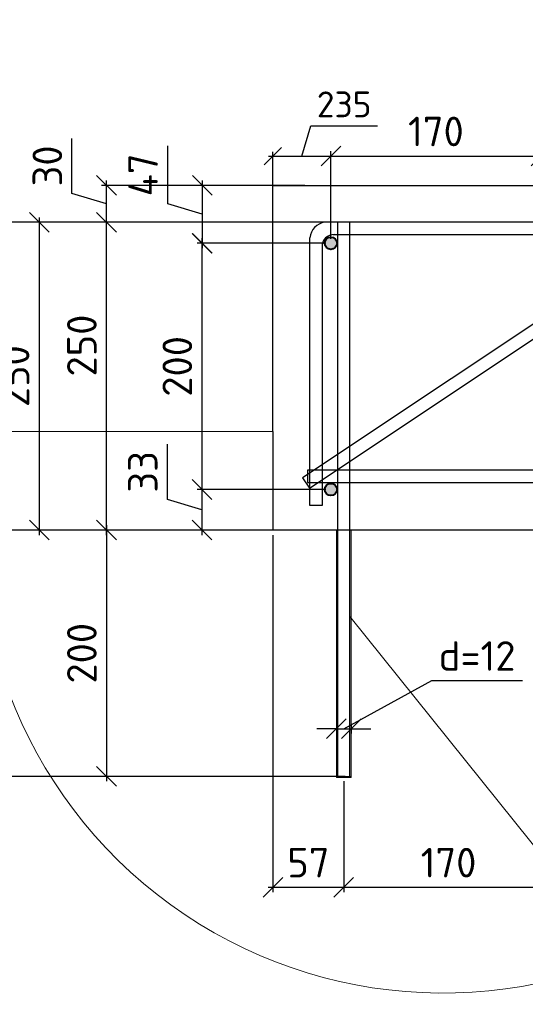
# Model space of a CAD drawing. Header units: millimetres. Extents: x 125896 to 2572636, y -120305 to 130347.
# Tile 33 of 256: x 323814 to 327917, y -110250 to -102253. Entities that reach past the tile are written whole.
import ezdxf

# ---------------------------------------------------------------- set-up
doc = ezdxf.new("R2010")
doc.units = ezdxf.units.MM
doc.linetypes.add('CENTER', pattern=[2, 1.25, -0.25, 0.25, -0.25])
for name, color, linetype, lineweight in [('Арматура', 152, 'Continuous', 40), ('ОСИ', 7, 'CENTER', 15), ('Столовая Двери и окна', 7, 'Continuous', 15)]:
    doc.layers.add(name, color=color, linetype=linetype, lineweight=lineweight)
doc.layers.add('ФВ-2', color=7, linetype='Continuous')
doc.styles.get("Standard").update_dxf_attribs({"font": 'isocpeur.ttf'})
doc.styles.add('ГОСТ', font='isocpeur.ttf')
doc.dimstyles.new('Осевые', dxfattribs={"dimscale": 0.7, "dimtxt": 450, "dimasz": 400, "dimexe": 100, "dimexo": 100, "dimgap": 100, "dimtad": 1, "dimdec": 0, "dimzin": 0, "dimdsep": 46, "dimtxsty": 'Standard', "dimblk": 'OBLIQUE', "dimcen": 9, "dimdle": 100, "dimazin": 0, "dimtm": 1e-09, "dimtfac": 1, "dimtdec": 0, "dimtofl": 0, "dimtmove": 0, "dimatfit": 3, "dimfxl": 1, "dimtolj": 1, "dimtzin": 0, "dimarcsym": 0})

# ---------------------------------------------------------------- blocks, each defined once
blk = doc.blocks.new('_OBLIQUE')
at = {"color": 0, "linetype": 'ByBlock'}
blk.add_line((-0.5, -0.5), (0.5, 0.5), dxfattribs=at)
blk = doc.blocks.new('*D908')
at = {"layer": 'Defpoints', "color": 0, "linetype": 'ByBlock', "lineweight": 20, "ltscale": 13, "transparency": 16777216}
for p in [(324517.9, -103898.3), (326493.8, -103898.3), (326168.8, -106398.3)]:
    blk.add_point(p, dxfattribs=at)
at = {"layer": 'ОСИ', "color": 0, "linetype": 'ByBlock', "lineweight": -2, "ltscale": 13, "transparency": 16777216}
for p, q in [((324517.9, -106438.3), (324517.9, -103858.3)), ((326453.8, -103898.3), (324477.9, -103898.3)), ((326128.8, -106398.3), (324477.9, -106398.3))]:
    blk.add_line(p, q, dxfattribs=at)
at = {"layer": 'ОСИ', "color": 0, "linetype": 'ByBlock', "lineweight": -2, "ltscale": 13, "transparency": 16777216, "xscale": 160, "yscale": 160, "zscale": 160}
for p, rotation in [((324517.9, -103898.3), 90), ((324517.9, -106398.3), 270)]:
    blk.add_blockref('_OBLIQUE', p, dxfattribs=dict(at, rotation=rotation))
at = {"layer": 'ОСИ', "color": 0, "linetype": 'ByBlock', "ltscale": 13, "transparency": 16777216, "insert": (324317.9, -104899.2), "char_height": 240, "attachment_point": 5, "rotation": 90}
blk.add_mtext('\\A1;250', dxfattribs=at)
blk = doc.blocks.new('*D909')
at = {"layer": 'Defpoints', "color": 0, "linetype": 'ByBlock', "lineweight": 20, "ltscale": 13, "transparency": 16777216}
for p in [(324517.9, -103598.3), (326168.8, -103598.3), (326288.9, -103898.3)]:
    blk.add_point(p, dxfattribs=at)
at = {"layer": 'ОСИ', "color": 0, "linetype": 'ByBlock', "lineweight": -2, "ltscale": 13, "transparency": 16777216}
for p, q in [((324237.9, -103664.3), (324237.9, -103216.3)), ((324517.9, -103938.3), (324517.9, -103558.3)), ((326128.8, -103598.3), (324477.9, -103598.3)), ((324517.9, -103748.3), (324237.9, -103664.3)), ((326248.9, -103898.3), (324477.9, -103898.3))]:
    blk.add_line(p, q, dxfattribs=at)
at = {"layer": 'ОСИ', "color": 0, "linetype": 'ByBlock', "lineweight": -2, "ltscale": 13, "transparency": 16777216, "xscale": 160, "yscale": 160, "zscale": 160}
for p, rotation in [((324517.9, -103598.3), 90), ((324517.9, -103898.3), 270)]:
    blk.add_blockref('_OBLIQUE', p, dxfattribs=dict(at, rotation=rotation))
at = {"layer": 'ОСИ', "color": 0, "linetype": 'ByBlock', "ltscale": 13, "transparency": 16777216, "insert": (324037.9, -103440.3), "char_height": 240, "attachment_point": 5, "rotation": 90}
blk.add_mtext('\\A1;30', dxfattribs=at)
blk = doc.blocks.new('*D910')
at = {"layer": 'Defpoints', "color": 0, "linetype": 'ByBlock', "lineweight": 20, "ltscale": 13, "transparency": 16777216}
for p in [(326338.8, -103360.4), (325868.8, -103960), (326338.8, -104068.3)]:
    blk.add_point(p, dxfattribs=at)
at = {"layer": 'ОСИ', "color": 0, "linetype": 'ByBlock', "lineweight": -2, "ltscale": 13, "transparency": 16777216}
for p, q in [((326103.8, -103360.4), (326177.3, -103115.4)), ((326177.3, -103115.4), (326716.3, -103115.4)), ((325833.8, -103360.4), (326373.8, -103360.4)), ((325868.8, -103925), (325868.8, -103325.4)), ((326338.8, -104033.3), (326338.8, -103325.4))]:
    blk.add_line(p, q, dxfattribs=at)
at = {"layer": 'ОСИ', "color": 0, "linetype": 'ByBlock', "lineweight": -2, "ltscale": 13, "transparency": 16777216, "xscale": 140, "yscale": 140, "zscale": 140, "rotation": 180}
blk.add_blockref('_OBLIQUE', (325868.8, -103360.4), dxfattribs=at)
at = {"layer": 'ОСИ', "color": 0, "linetype": 'ByBlock', "lineweight": -2, "ltscale": 13, "transparency": 16777216, "xscale": 140, "yscale": 140, "zscale": 140}
blk.add_blockref('_OBLIQUE', (326338.8, -103360.4), dxfattribs=at)
at = {"layer": 'ОСИ', "color": 0, "linetype": 'ByBlock', "ltscale": 13, "transparency": 16777216, "insert": (326446.8, -102940.4), "char_height": 210, "attachment_point": 5}
blk.add_mtext('\\A1;235', dxfattribs=at)
blk = doc.blocks.new('*D878')
at = {"layer": 'Defpoints', "color": 0, "linetype": 'ByBlock', "lineweight": 20, "ltscale": 13, "transparency": 16777216}
for p in [(326168.8, -103598.3, 3600), (325294.6, -104068.3), (326338.8, -104068.3, 3600)]:
    blk.add_point(p, dxfattribs=at)
at = {"layer": 'ОСИ', "color": 0, "linetype": 'ByBlock', "lineweight": -2, "ltscale": 13, "transparency": 16777216}
for p, q in [((325014.6, -103749.3), (325014.6, -103277.3)), ((325294.6, -103558.3), (325294.6, -104108.3)), ((326128.8, -103598.3), (325254.6, -103598.3)), ((325294.6, -103833.3), (325014.6, -103749.3)), ((326298.8, -104068.3), (325254.6, -104068.3))]:
    blk.add_line(p, q, dxfattribs=at)
at = {"layer": 'ОСИ', "color": 0, "linetype": 'ByBlock', "lineweight": -2, "ltscale": 13, "transparency": 16777216, "xscale": 160, "yscale": 160, "zscale": 160}
for p, rotation in [((325294.6, -103598.3), 90), ((325294.6, -104068.3), 270)]:
    blk.add_blockref('_OBLIQUE', p, dxfattribs=dict(at, rotation=rotation))
at = {"layer": 'ОСИ', "color": 0, "linetype": 'ByBlock', "ltscale": 13, "transparency": 16777216, "insert": (324814.6, -103513.3), "char_height": 240, "attachment_point": 5, "rotation": 90}
blk.add_mtext('\\A1;47', dxfattribs=at)
blk = doc.blocks.new('*D911')
at = {"layer": 'Defpoints', "color": 0, "linetype": 'ByBlock', "lineweight": 20, "ltscale": 13, "transparency": 16777216}
for p in [(326338.1, -104068.3), (325292.7, -106068.3), (326338.8, -106068.3, 3600)]:
    blk.add_point(p, dxfattribs=at)
at = {"layer": 'ОСИ', "color": 0, "linetype": 'ByBlock', "lineweight": -2, "ltscale": 13, "transparency": 16777216}
for p, q in [((325292.7, -104028.3), (325292.7, -106108.3)), ((326298.1, -104068.3), (325252.7, -104068.3)), ((326298.8, -106068.3), (325252.7, -106068.3))]:
    blk.add_line(p, q, dxfattribs=at)
at = {"layer": 'ОСИ', "color": 0, "linetype": 'ByBlock', "lineweight": -2, "ltscale": 13, "transparency": 16777216, "xscale": 160, "yscale": 160, "zscale": 160}
for p, rotation in [((325292.7, -104068.3), 90), ((325292.7, -106068.3), 270)]:
    blk.add_blockref('_OBLIQUE', p, dxfattribs=dict(at, rotation=rotation))
at = {"layer": 'ОСИ', "color": 0, "linetype": 'ByBlock', "ltscale": 13, "transparency": 16777216, "insert": (325092.7, -105068.3), "char_height": 240, "attachment_point": 5, "rotation": 90}
blk.add_mtext('\\A1;200', dxfattribs=at)
blk = doc.blocks.new('*D912')
at = {"layer": 'Defpoints', "color": 0, "linetype": 'ByBlock', "lineweight": 20, "ltscale": 13, "transparency": 16777216}
for p in [(326338.1, -106068.3), (325292.7, -106398.3), (326338.1, -106398.3)]:
    blk.add_point(p, dxfattribs=at)
at = {"layer": 'ОСИ', "color": 0, "linetype": 'ByBlock', "lineweight": -2, "ltscale": 13, "transparency": 16777216}
for p, q in [((325012.7, -106149.3), (325012.7, -105701.3)), ((325292.7, -106028.3), (325292.7, -106438.3)), ((326298.1, -106068.3), (325252.7, -106068.3)), ((325292.7, -106233.3), (325012.7, -106149.3)), ((326298.1, -106398.3), (325252.7, -106398.3))]:
    blk.add_line(p, q, dxfattribs=at)
at = {"layer": 'ОСИ', "color": 0, "linetype": 'ByBlock', "lineweight": -2, "ltscale": 13, "transparency": 16777216, "xscale": 160, "yscale": 160, "zscale": 160}
for p, rotation in [((325292.7, -106068.3), 90), ((325292.7, -106398.3), 270)]:
    blk.add_blockref('_OBLIQUE', p, dxfattribs=dict(at, rotation=rotation))
at = {"layer": 'ОСИ', "color": 0, "linetype": 'ByBlock', "ltscale": 13, "transparency": 16777216, "insert": (324812.7, -105925.3), "char_height": 240, "attachment_point": 5, "rotation": 90}
blk.add_mtext('\\A1;33', dxfattribs=at)
blk = doc.blocks.new('*D913')
at = {"layer": 'Defpoints', "color": 0, "linetype": 'ByBlock', "lineweight": 20, "ltscale": 13, "transparency": 16777216}
for p in [(325868.8, -106398.3, 3600), (326443.8, -108398.3, 3600), (326443.8, -109299.2)]:
    blk.add_point(p, dxfattribs=at)
at = {"layer": 'ОСИ', "color": 0, "linetype": 'ByBlock', "lineweight": -2, "ltscale": 13, "transparency": 16777216}
for p, q in [((325868.8, -106438.3), (325868.8, -109339.2)), ((326443.8, -108438.3), (326443.8, -109339.2)), ((325828.8, -109299.2), (326483.8, -109299.2))]:
    blk.add_line(p, q, dxfattribs=at)
at = {"layer": 'ОСИ', "color": 0, "linetype": 'ByBlock', "lineweight": -2, "ltscale": 13, "transparency": 16777216, "xscale": 160, "yscale": 160, "zscale": 160, "rotation": 180}
blk.add_blockref('_OBLIQUE', (325868.8, -109299.2), dxfattribs=at)
at = {"layer": 'ОСИ', "color": 0, "linetype": 'ByBlock', "lineweight": -2, "ltscale": 13, "transparency": 16777216, "xscale": 160, "yscale": 160, "zscale": 160}
blk.add_blockref('_OBLIQUE', (326443.8, -109299.2), dxfattribs=at)
at = {"layer": 'ОСИ', "color": 0, "linetype": 'ByBlock', "ltscale": 13, "transparency": 16777216, "insert": (326156.3, -109099.2), "char_height": 240, "attachment_point": 5}
blk.add_mtext('\\A1;57', dxfattribs=at)
blk = doc.blocks.new('*D914')
at = {"layer": 'Defpoints', "color": 0, "linetype": 'ByBlock', "lineweight": 20, "ltscale": 13, "transparency": 16777216}
for p in [(326443.8, -108398.3, 3600), (328143.8, -108398.3, 3600), (328143.8, -109299.2)]:
    blk.add_point(p, dxfattribs=at)
at = {"layer": 'ОСИ', "color": 0, "linetype": 'ByBlock', "lineweight": -2, "ltscale": 13, "transparency": 16777216}
for p, q in [((326443.8, -108438.3), (326443.8, -109339.2)), ((328143.8, -108438.3), (328143.8, -109339.2)), ((326403.8, -109299.2), (328183.8, -109299.2))]:
    blk.add_line(p, q, dxfattribs=at)
at = {"layer": 'ОСИ', "color": 0, "linetype": 'ByBlock', "lineweight": -2, "ltscale": 13, "transparency": 16777216, "xscale": 160, "yscale": 160, "zscale": 160, "rotation": 180}
blk.add_blockref('_OBLIQUE', (326443.8, -109299.2), dxfattribs=at)
at = {"layer": 'ОСИ', "color": 0, "linetype": 'ByBlock', "lineweight": -2, "ltscale": 13, "transparency": 16777216, "xscale": 160, "yscale": 160, "zscale": 160}
blk.add_blockref('_OBLIQUE', (328143.8, -109299.2), dxfattribs=at)
at = {"layer": 'ОСИ', "color": 0, "linetype": 'ByBlock', "ltscale": 13, "transparency": 16777216, "insert": (327293.8, -109099.2), "char_height": 240, "attachment_point": 5}
blk.add_mtext('\\A1;170', dxfattribs=at)
blk = doc.blocks.new('*D916')
at = {"layer": 'Defpoints', "color": 0, "linetype": 'ByBlock', "lineweight": 20, "ltscale": 13, "transparency": 16777216}
for p in [(326493.8, -103898.3, 3600), (323196.8, -108398.3), (326493.8, -108398.3, 3600)]:
    blk.add_point(p, dxfattribs=at)
at = {"layer": 'ОСИ', "color": 0, "linetype": 'ByBlock', "lineweight": -2, "ltscale": 13, "transparency": 16777216}
for p, q in [((323196.8, -103858.3), (323196.8, -108438.3)), ((326453.8, -103898.3), (323156.8, -103898.3)), ((326453.8, -108398.3), (323156.8, -108398.3))]:
    blk.add_line(p, q, dxfattribs=at)
at = {"layer": 'ОСИ', "color": 0, "linetype": 'ByBlock', "lineweight": -2, "ltscale": 13, "transparency": 16777216, "xscale": 160, "yscale": 160, "zscale": 160}
for p, rotation in [((323196.8, -103898.3), 90), ((323196.8, -108398.3), 270)]:
    blk.add_blockref('_OBLIQUE', p, dxfattribs=dict(at, rotation=rotation))
at = {"layer": 'ОСИ', "color": 0, "linetype": 'ByBlock', "ltscale": 13, "transparency": 16777216, "insert": (322996.8, -106148.3), "char_height": 240, "attachment_point": 5, "rotation": 90}
blk.add_mtext('\\A1;450', dxfattribs=at)
blk = doc.blocks.new('*D917')
at = {"layer": 'Defpoints', "color": 0, "linetype": 'ByBlock', "lineweight": 20, "ltscale": 13, "transparency": 16777216}
for p in [(326493.8, -103898.3, 3600), (323971.8, -106398.3), (326493.8, -106398.3)]:
    blk.add_point(p, dxfattribs=at)
at = {"layer": 'ОСИ', "color": 0, "linetype": 'ByBlock', "lineweight": -2, "ltscale": 13, "transparency": 16777216}
for p, q in [((323971.8, -103858.3), (323971.8, -106438.3)), ((326453.8, -103898.3), (323931.8, -103898.3)), ((326453.8, -106398.3), (323931.8, -106398.3))]:
    blk.add_line(p, q, dxfattribs=at)
at = {"layer": 'ОСИ', "color": 0, "linetype": 'ByBlock', "lineweight": -2, "ltscale": 13, "transparency": 16777216, "xscale": 160, "yscale": 160, "zscale": 160}
for p, rotation in [((323971.8, -103898.3), 90), ((323971.8, -106398.3), 270)]:
    blk.add_blockref('_OBLIQUE', p, dxfattribs=dict(at, rotation=rotation))
at = {"layer": 'ОСИ', "color": 0, "linetype": 'ByBlock', "ltscale": 13, "transparency": 16777216, "insert": (323771.8, -105148.3), "char_height": 240, "attachment_point": 5, "rotation": 90}
blk.add_mtext('\\A1;250', dxfattribs=at)
blk = doc.blocks.new('*D879')
at = {"layer": 'Defpoints', "color": 0, "linetype": 'ByBlock', "lineweight": 20, "ltscale": 13, "transparency": 16777216}
for p in [(326493.8, -106398.3), (324517.9, -108398.3), (326493.8, -108398.3)]:
    blk.add_point(p, dxfattribs=at)
at = {"layer": 'ОСИ', "color": 0, "linetype": 'ByBlock', "lineweight": -2, "ltscale": 13, "transparency": 16777216}
for p, q in [((324517.9, -106358.3), (324517.9, -108438.3)), ((326453.8, -106398.3), (324477.9, -106398.3)), ((326453.8, -108398.3), (324477.9, -108398.3))]:
    blk.add_line(p, q, dxfattribs=at)
at = {"layer": 'ОСИ', "color": 0, "linetype": 'ByBlock', "lineweight": -2, "ltscale": 13, "transparency": 16777216, "xscale": 160, "yscale": 160, "zscale": 160}
for p, rotation in [((324517.9, -106398.3), 90), ((324517.9, -108398.3), 270)]:
    blk.add_blockref('_OBLIQUE', p, dxfattribs=dict(at, rotation=rotation))
at = {"layer": 'ОСИ', "color": 0, "linetype": 'ByBlock', "ltscale": 13, "transparency": 16777216, "insert": (324317.9, -107398.3), "char_height": 240, "attachment_point": 5, "rotation": 90}
blk.add_mtext('\\A1;200', dxfattribs=at)
blk = doc.blocks.new('*D918')
at = {"layer": 'Defpoints', "color": 0, "linetype": 'ByBlock', "lineweight": 20, "ltscale": 13, "transparency": 16777216}
for p in [(328043.8, -103360.4), (326338.8, -104068.3, 3600), (328043.8, -104068.3, 3600)]:
    blk.add_point(p, dxfattribs=at)
at = {"layer": 'ОСИ', "color": 0, "linetype": 'ByBlock', "lineweight": -2, "ltscale": 13, "transparency": 16777216}
for p, q in [((326338.8, -104028.3), (326338.8, -103320.4)), ((328043.8, -104028.3), (328043.8, -103320.4)), ((326298.8, -103360.4), (328083.8, -103360.4))]:
    blk.add_line(p, q, dxfattribs=at)
at = {"layer": 'ОСИ', "color": 0, "linetype": 'ByBlock', "lineweight": -2, "ltscale": 13, "transparency": 16777216, "xscale": 160, "yscale": 160, "zscale": 160, "rotation": 180}
blk.add_blockref('_OBLIQUE', (326338.8, -103360.4), dxfattribs=at)
at = {"layer": 'ОСИ', "color": 0, "linetype": 'ByBlock', "lineweight": -2, "ltscale": 13, "transparency": 16777216, "xscale": 160, "yscale": 160, "zscale": 160}
blk.add_blockref('_OBLIQUE', (328043.8, -103360.4), dxfattribs=at)
at = {"layer": 'ОСИ', "color": 0, "linetype": 'ByBlock', "ltscale": 13, "transparency": 16777216, "insert": (327191.3, -103160.4), "char_height": 240, "attachment_point": 5}
blk.add_mtext('\\A1;170', dxfattribs=at)
blk = doc.blocks.new('*D922')
at = {"layer": 'Defpoints', "color": 0, "linetype": 'ByBlock', "lineweight": 20, "ltscale": 13, "transparency": 16777216}
for p in [(326383.8, -107941.9, 3600), (326503.8, -107941.9, 3600), (326503.8, -108011.1)]:
    blk.add_point(p, dxfattribs=at)
at = {"layer": 'ОСИ', "color": 0, "linetype": 'ByBlock', "lineweight": -2, "ltscale": 13, "transparency": 16777216}
for p, q in [((326443.8, -108011.1), (327157.4, -107620.8)), ((327157.4, -107620.8), (327893.4, -107620.8)), ((326383.8, -108011.1), (326223.8, -108011.1)), ((326383.8, -107981.9), (326383.8, -108051.1)), ((326383.8, -108011.1), (326503.8, -108011.1)), ((326503.8, -107981.9), (326503.8, -108051.1)), ((326503.8, -108011.1), (326663.8, -108011.1))]:
    blk.add_line(p, q, dxfattribs=at)
at = {"layer": 'ОСИ', "color": 0, "linetype": 'ByBlock', "lineweight": -2, "ltscale": 13, "transparency": 16777216, "xscale": 160, "yscale": 160, "zscale": 160}
blk.add_blockref('_OBLIQUE', (326383.8, -108011.1), dxfattribs=at)
at = {"layer": 'ОСИ', "color": 0, "linetype": 'ByBlock', "lineweight": -2, "ltscale": 13, "transparency": 16777216, "xscale": 160, "yscale": 160, "zscale": 160, "rotation": 180}
blk.add_blockref('_OBLIQUE', (326503.8, -108011.1), dxfattribs=at)
at = {"layer": 'ОСИ', "color": 0, "linetype": 'ByBlock', "ltscale": 13, "transparency": 16777216, "insert": (327525.4, -107420.8), "char_height": 240, "attachment_point": 5}
blk.add_mtext('\\A1;d=12', dxfattribs=at)

msp = doc.modelspace()

# ---------------------------------------------------------------- hatches: boundary and pattern name
at = {"layer": 'Арматура'}
h = msp.add_hatch(color=256, dxfattribs=at)
edge = h.paths.add_edge_path()
edge.add_arc((326338.8, -104068.3), 50, 0, 360)
h = msp.add_hatch(color=256, dxfattribs=at)
edge = h.paths.add_edge_path()
edge.add_arc((326338.8, -106068.3), 50, 0, 360)
at = {"layer": 'ФВ-2', "lineweight": 20, "true_color": 0x006272}
h = msp.add_hatch(dxfattribs=at)
h.set_pattern_fill('ANGLE', color=146, scale=2)
h.set_pattern_definition([(0, (-83078.13, -204883.413), (0, 13.97), [10.16, -3.81]), (90, (-83078.13, -204883.413), (-13.97, 9e-16), [10.16, -3.81])])
h.paths.add_polyline_path([(326393.8, -108398.3), (326383.8, -108398.3), (326383.8, -106398.3), (326393.8, -106398.3)])
h.paths.add_polyline_path([(326503.8, -108408.3), (326503.8, -108398.3), (326383.8, -108398.3), (326383.8, -108408.3)])
h.paths.add_polyline_path([(326503.8, -108398.3), (326493.8, -108398.3), (326493.8, -106398.3), (326503.8, -106398.3)])

# ---------------------------------------------------------------- linework, layer by layer
at = {"layer": 'Арматура'}
for centre in [(326338.8, -104068.3, 3600), (326338.8, -106068.3, 3600)]:
    msp.add_circle(centre, 50, dxfattribs=at)
at = {"layer": 'Столовая Двери и окна', "color": 18, "lineweight": 20, "true_color": 0x000000}
for p, q in [((325868.8, -105598.3, 3600), (323344.1, -105598.3)), ((329397.7, -110723.5), (326493.8, -107101, 3600)), ((326383.8, -108398.3, 3600), (326503.8, -108398.3, 3600))]:
    msp.add_line(p, q, dxfattribs=at)
at = {"layer": 'Столовая Двери и окна', "color": 18, "lineweight": 30, "true_color": 0x000000}
msp.add_line((325868.8, -105598.3, 7200), (325868.8, -106398.3, 3600), dxfattribs=at)
at = {"layer": 'Столовая Двери и окна', "color": 146, "lineweight": 30, "true_color": 0x105689}
msp.add_line((326148.6, -105910.9, 3600), (326148.6, -106010.9, 3600), dxfattribs=at)
at = {"layer": 'Столовая Двери и окна', "color": 18, "lineweight": 30, "true_color": 0x000000, "elevation": 3600}
msp.add_lwpolyline([(325868.8, -105598.3), (325868.8, -103598.3), (328868.8, -103598.3), (328868.8, -103005.2)], dxfattribs=at)
at = {"layer": 'Столовая Двери и окна', "color": 146, "lineweight": 30, "true_color": 0x105689}
for points, elevation in [([(329721.1, -103565.7), (326108.8, -105973.9), (326164.2, -106057.1), (329797.9, -103634.7)], 1608.2), ([(330056.8, -103898.3), (326288.9, -103898.3), (326288.9, -103898.3), (326288.9, -103898.3)], 3600), ([(326268.8, -104082.2), (326268.8, -106198.3), (326168.8, -106198.3), (326168.8, -104023)], 3600), ([(326357.7, -103998.3), (330142.7, -103998.3)], 3600), ([(326148.6, -106010.9), (328384.5, -106010.9), (328384.5, -105910.9), (326148.6, -105910.9), (326148.6, -105910.9), (326148.6, -105910.9)], 3600)]:
    msp.add_lwpolyline(points, dxfattribs=dict(at, elevation=elevation))
at = {"layer": 'Столовая Двери и окна', "color": 5, "lineweight": 30, "elevation": 3600}
msp.add_lwpolyline([(326493.8, -103898.3), (326393.8, -103898.3), (326393.8, -108398.3), (326493.8, -108398.3)], close=True, dxfattribs=at)
at = {"layer": 'Столовая Двери и окна', "color": 5, "lineweight": 30}
msp.add_lwpolyline([(331008.2, -106398.3), (323487.5, -106398.3)], dxfattribs=at)
at = {"layer": 'Столовая Двери и окна', "color": 18, "lineweight": 20, "true_color": 0x000000, "elevation": 3600}
for points in [[(326393.8, -108398.3), (326383.8, -108398.3), (326383.8, -106398.3), (326393.8, -106398.3)], [(326503.8, -108398.3), (326493.8, -108398.3), (326493.8, -106398.3), (326503.8, -106398.3)], [(326503.8, -108408.3), (326503.8, -108398.3), (326383.8, -108398.3), (326383.8, -108408.3)]]:
    msp.add_lwpolyline(points, close=True, dxfattribs=at)
at = {"layer": 'Столовая Двери и окна', "color": 146, "lineweight": 30, "true_color": 0x105689}
for centre, radius, start, end in [((326305.8, -104034.8, 3600), 137.5, 97.03929, 175.07833), ((326361, -104090.6, 3600), 92.6, 86.19482, 184.74031)]:
    msp.add_arc(centre, radius, start, end, dxfattribs=at)
at = {"layer": 'Столовая Двери и окна', "color": 18, "lineweight": 20, "true_color": 0x000000}
msp.add_arc((327247.8, -106398.3), 3760.4, 165.03656, 5.67826, dxfattribs=at)

# ---------------------------------------------------------------- texts
at = {"insert": (226281.3, -87218.1), "char_height": 250, "attachment_point": 1, "style": 'ГОСТ'}
msp.add_mtext_dynamic_manual_height_columns('\\A1;\\pi9384.38;{\\H1.5152x;\\P\\pi1250;Общие указания\\P\\pi250;}1.^IРабочая документация разработана в соответствии с заданием на проектирование, требованиями действующих технических регламентов, стандартов, сводов правил и других документов, содержащих установленные требования.\\P2.^IРабочая документация выполнена в соответствии со следующими нормативными и техническими документами:\\P-^IСП 20.13330.2016 "Нагрузки и Воздействия";\\P-^IСП 63.13330.2012 "Бетонные и железобетонные конструкции. Основные положения";\\P-^IСП 22.13330.2016 "Основания зданий и сооружений";\\P-^IСП 45.13330.2012 "Земляные сооружения, основания и фундаменты".\\P3.   За относительную отметку 0,000 принята отметка чистого пола первого этажа.\\P4.^IПеречень видов работ, для которых необходимо составлять акты освидетельствования скрытых работ:\\P-^Iармирование конструкций;\\P-^Iосвидетельствование опалубки перед бетонированием;\\P-^Iвыполнение сварочных работ;\\P-^Iотбор контрольных проб бетона;\\P-^Iсоответствие законченных железобетонных конструкций проекту с отображением качества работ;\\P-^Iустройство монолитных конструкций, выполняемых в зимнее время;  \\P\\pi0;  -    устройство гидроизоляции;\\P\\pi250;-^Iуплотнение грунтов и обратную засыпку.\\PЗапрещается выполнение последующих работ при отсутствии актов освидетельствования предшествующих скрытых работ во всех случаях.\\P\\pi0;        5. Проект рассчитан на производство работ в период положительных температур. В случае выполнения работ при отрицательных температурах необходимо выполнять требования СНиП часть 3 по производству работ и ППР.\\P        6. При минимальной температуре воздуха до минус 15°С допускается: выдерживание бетона в конструкции методом термоса, при предварительном разогреве бетонной смеси, форсированный электроразогрев бетона в конструкции с повторным уплотнением.\\P\\pi250;При минимальной температуре воздуха до минус 25°С допускается: обогрев бетона в греющей опалубке с помощью низкотемпературных электронагревателей, электродный сквозной прогрев бетона, электрообогрев с помощью греющего провода.\\P\\pi0;7. При отрицательной температуре воздуха уплотнение грунта обратной засыпки в траншеях должно \\Pосуществляться до достижения коэффициента уплотнения 0,98. \\PВремя уплотнения грунта в зависимости от температуры воздуха: \\P\\pi250;-^Iпри t{\\H0.7x;\\So^ ;}-5, 90-120 минут; при t{\\H0.7x;\\So^ ;\\H1.42857x;-10, 60-90 минут; }при t{\\H0.7x;\\So^ ;\\H1.42857x;-20, 40-60 минут; }при t{\\H0.7x;\\So^ ;\\H1.42857x;-30, 20-30 минут;\\P\\pi0;Работы по выполнению насыпей и обратных засыпок при отрицательных температурах должны производить с учетом следующих требований:\\P\\pi250;-^Iподготовку поверхности (основания) насыпи и обратных засыпок следует выполнять с полным удалением снега, льда, промерзшего слоя слабого и пучинистого грунта на всю его глубину;\\P-^Iотсыпку в насыпь и обратные засыпки грунтов необходимо производить при их природной влажности и в талом состоянии с содержанием комьев мерзлого грунта, не превышающим требований, приведенных в приложении М СП 45.13330.2017. Свод правил. Земляные сооружения, основания и фундаменты., и, как правило, на не промерзшие ранее отсыпанные и уплотненные слои. В отдельных случаях при согласовании с автором проекта допускается грунты отсыпать на непучинистые грунты, промерзшие на глубину не более 15 см;\\P-^Iпри пониженной влажности отсыпанных грунтов для их уплотнения следует применять более тяжелое грунтоуплотняющее оборудование; \\P-^Iработы по отсыпке и уплотнению каждого слоя должны выполнять в течение одной рабочей смены; - при выполнении насыпей из глинистых грунтов при обильном снеговыпадении все работы должны быть прекращены; - перерывы в работах по выполнению насыпей и обратных засыпок допускаются только при условиях, что за время перерыва глубина промерзания ранее уплотненных пучинистых грунтов не превысит 15 см или на время перерыва ранее уплотненные грунты утепляются специальными средствами (например, маловлажным рыхлым грунтом, который в последующем удаляется); - все работы по отсыпке грунтов и их уплотнению выполняют с повышенной интенсивностью.}', width=20474.372, gutter_width=5800, heights=[24436.9], dxfattribs=at)

# ---------------------------------------------------------------- dimensions: what is measured, and where the dimension line sits
at = {"layer": 'ОСИ', "linetype": 'ByBlock', "ltscale": 13}
for base, p1, p2, override, picture, middle in [((326338.8, -103360.4, 3600), (325868.8, -103960, 3600), (326338.8, -104068.3, 3600), {"dimtxt": 300, "dimasz": 200, "dimexe": 50, "dimexo": 50, "dimlfac": 0.5, "dimdle": 50, "dimtmove": 1}, '*D910', (326247.3, -102940.4, 3600)), ((328043.7738247, -103360.3845438), (326338.7738247, -104068.2761485, 3599.99997), (328043.7738247, -104068.2761485, 3599.99997), {"dimscale": 0.8, "dimtxt": 300, "dimasz": 200, "dimexe": 50, "dimexo": 50, "dimlfac": 0.1, "dimdle": 50, "dimtmove": 1}, '*D918', (327191.2738247, -103160.3845438)), ((326443.7738247, -109299.2063699), (325868.7738247, -106398.2761485, 3599.99997), (326443.7738247, -108398.2761485, 3599.99997), {"dimscale": 0.8, "dimtxt": 300, "dimasz": 200, "dimexe": 50, "dimexo": 50, "dimlfac": 0.1, "dimdle": 50, "dimtmove": 1}, '*D913', (326156.2738247, -109099.2063699)), ((328143.8, -109299.2), (326443.8, -108398.3, 3600), (328143.8, -108398.3, 3600), {"dimscale": 0.8, "dimtxt": 300, "dimasz": 200, "dimexe": 50, "dimexo": 50, "dimlfac": 0.1, "dimdle": 50, "dimtmove": 1}, '*D914', (327293.8, -109099.2))]:
    dim = msp.add_linear_dim(base=base, p1=p1, p2=p2, dimstyle='Осевые', override=override, dxfattribs=at)
    dim.commit()
    dim.dimension.update_dxf_attribs({"geometry": picture, "text_midpoint": middle})
for base, p1, p2, picture, middle in [((324517.9, -103598.3, 3600), (326288.9, -103898.3, 3600), (326168.8, -103598.3, 3600), '*D909', (324037.9, -103584.3, 3600)), ((325294.6, -104068.3), (326168.8, -103598.3, 3600), (326338.8, -104068.3, 3600), '*D878', (324814.6, -103669.3)), ((323196.8, -108398.3), (326493.8, -103898.3, 3600), (326493.8, -108398.3, 3600), '*D916', (322996.8, -106148.3)), ((323971.8, -106398.3), (326493.8, -103898.3, 3600), (326493.8, -106398.3), '*D917', (323771.8, -105148.3)), ((325292.7, -106068.3), (326338.1, -104068.3), (326338.8, -106068.3, 3600), '*D911', (325092.7, -105068.3)), ((325292.7, -106398.3), (326338.1, -106068.3), (326338.1, -106398.3), '*D912', (324812.7, -106069.3)), ((324517.9, -108398.3), (326493.8, -106398.3), (326493.8, -108398.3), '*D879', (324317.9, -107398.3))]:
    dim = msp.add_linear_dim(base=base, p1=p1, p2=p2, angle=90, dimstyle='Осевые', override={"dimscale": 0.8, "dimtxt": 300, "dimasz": 200, "dimexe": 50, "dimexo": 50, "dimlfac": 0.1, "dimdle": 50, "dimtmove": 1}, dxfattribs=at)
    dim.commit()
    dim.dimension.update_dxf_attribs({"geometry": picture, "text_midpoint": middle})
dim = msp.add_linear_dim(base=(324517.9, -103898.3, 3600), p1=(326168.8, -106398.3, 3600), p2=(326493.8, -103898.3, 3600), angle=90, dimstyle='Осевые', override={"dimscale": 0.8, "dimtxt": 300, "dimasz": 200, "dimexe": 50, "dimexo": 50, "dimlfac": 0.1, "dimdle": 50, "dimtmove": 1}, dxfattribs=at)
dim.commit()
dim.dimension.update_dxf_attribs({"geometry": '*D908', "text_midpoint": (324517.9, -104899.2, 3600), "dimtype": 160})
dim = msp.add_linear_dim(base=(326503.8, -108011.1), p1=(326383.8, -107941.9, 3600), p2=(326503.8, -107941.9, 3600), text='d=<>', dimstyle='Осевые', override={"dimscale": 0.8, "dimtxt": 300, "dimasz": 200, "dimexe": 50, "dimexo": 50, "dimlfac": 0.1, "dimdle": 50, "dimtmove": 1}, dxfattribs=at)
dim.commit()
dim.dimension.update_dxf_attribs({"geometry": '*D922', "text_midpoint": (327237.4, -107620.8), "dimtype": 160})

doc.saveas('drawing.dxf')
